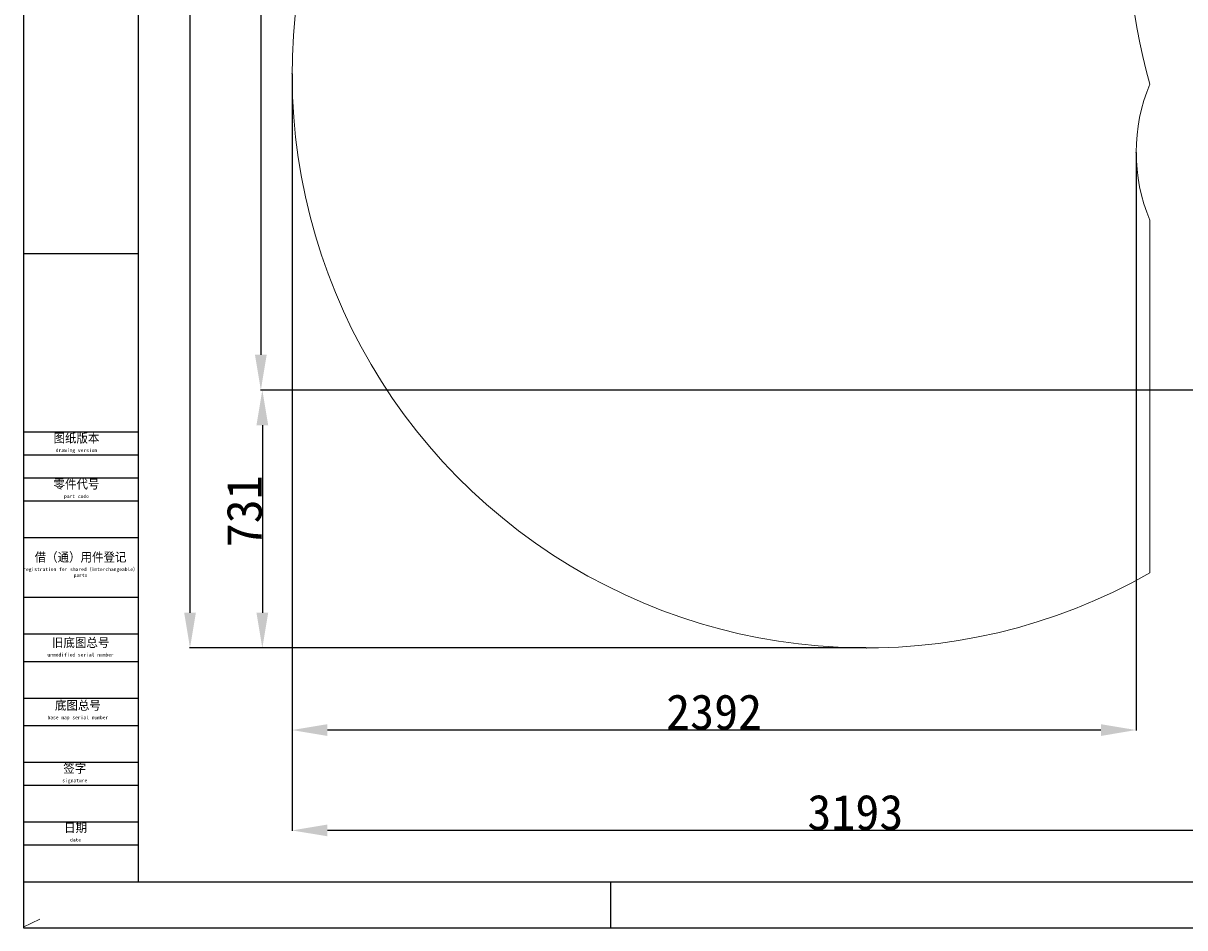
# Model space of a CAD drawing. Header units: millimetres. Extents: x -1 to 10933, y 0 to 7722.
# Tile 1 of 122: x -1 to 3291, y 0 to 2563. Entities that reach past the tile are written whole.
import ezdxf

# ---------------------------------------------------------------- set-up
doc = ezdxf.new("R2010")
doc.units = ezdxf.units.MM
doc.header["$LTSCALE"] = 13
doc.header["$PDSIZE"] = -1
doc.dimstyles.new('efort-st-1', dxfattribs={"dimtxt": 100, "dimasz": 100, "dimexe": 1.25, "dimexo": 0.625, "dimtad": 1, "dimdec": 0, "dimdsep": 46, "dimtxsty": 'Standard', "dimcen": 2.5, "dimclrd": 3, "dimclre": 3, "dimadec": 0, "dimazin": 0, "dimtfac": 1, "dimtmove": 0, "dimatfit": 3, "dimfxl": 1, "dimarcsym": 0})

# ---------------------------------------------------------------- blocks, each defined once
blk = doc.blocks.new('*D132')
at = {"color": 3, "lineweight": -2}
for p, q in [((761, 2419.6), (761, 274.6)), ((3953.8, 1526.1), (3953.8, 274.6)), ((3853.8, 275.8), (861, 275.8))]:
    blk.add_line(p, q, dxfattribs=at)
at = {"color": 3}
for points in [[(861, 292.5), (861, 259.2), (761, 275.8)], [(3853.8, 259.2), (3853.8, 292.5), (3953.8, 275.8)]]:
    blk.add_solid(points, dxfattribs=at)
at = {"layer": 'Defpoints', "color": 0}
for p in [(761, 2420.2), (3953.8, 1526.8), (761, 275.8)]:
    blk.add_point(p, dxfattribs=at)
at = {"color": 0, "insert": (2357.4, 326.5), "char_height": 100, "attachment_point": 5}
blk.add_mtext('3193', dxfattribs=at)
blk = doc.blocks.new('*D133')
at = {"color": 3, "lineweight": -2}
for p, q in [((761, 2419.6), (761, 559)), ((3153.4, 2197.3), (3153.4, 559)), ((3053.4, 560.3), (861, 560.3))]:
    blk.add_line(p, q, dxfattribs=at)
at = {"color": 3}
for points in [[(861, 576.9), (861, 543.6), (761, 560.3)], [(3053.4, 543.6), (3053.4, 576.9), (3153.4, 560.3)]]:
    blk.add_solid(points, dxfattribs=at)
at = {"layer": 'Defpoints', "color": 0}
for p in [(761, 2420.2), (3153.4, 2197.9), (761, 560.3)]:
    blk.add_point(p, dxfattribs=at)
at = {"color": 0, "insert": (1957.2, 610.9), "char_height": 100, "attachment_point": 5}
blk.add_mtext('2392', dxfattribs=at)
blk = doc.blocks.new('*D138')
at = {"color": 3, "lineweight": -2}
for p, q in [((3576.4, 1523.9), (675.4, 1523.9)), ((676.7, 1423.9), (676.7, 892.9)), ((2387.6, 792.9), (675.4, 792.9))]:
    blk.add_line(p, q, dxfattribs=at)
at = {"color": 3}
for points in [[(693.3, 1423.9), (660, 1423.9), (676.7, 1523.9)], [(660, 892.9), (693.3, 892.9), (676.7, 792.9)]]:
    blk.add_solid(points, dxfattribs=at)
at = {"layer": 'Defpoints', "color": 0}
for p in [(3577, 1523.9), (676.7, 792.9), (2388.3, 792.9)]:
    blk.add_point(p, dxfattribs=at)
at = {"color": 0, "insert": (626, 1180.2), "char_height": 100, "attachment_point": 5, "rotation": 90}
blk.add_mtext('731', dxfattribs=at)
blk = doc.blocks.new('*D141')
at = {"color": 3, "lineweight": -2}
for p, q in [((3648.2, 5105.2), (671.2, 5105.2)), ((672.5, 5005.2), (672.5, 1623.9)), ((3576.4, 1523.9), (671.2, 1523.9))]:
    blk.add_line(p, q, dxfattribs=at)
at = {"color": 3}
for points in [[(689.1, 5005.2), (655.8, 5005.2), (672.5, 5105.2)], [(655.8, 1623.9), (689.1, 1623.9), (672.5, 1523.9)]]:
    blk.add_solid(points, dxfattribs=at)
at = {"layer": 'Defpoints', "color": 0}
for p in [(3648.8, 5105.2), (672.5, 1523.9), (3577, 1523.9)]:
    blk.add_point(p, dxfattribs=at)
at = {"color": 0, "insert": (621.8, 3343.5), "char_height": 100, "attachment_point": 5, "rotation": 90}
blk.add_mtext('3581', dxfattribs=at)
blk = doc.blocks.new('*D142')
at = {"color": 3, "lineweight": -2}
for p, q in [((3648.2, 5105.2), (470.5, 5105.2)), ((471.7, 892.9), (471.7, 5005.2)), ((2387.6, 792.9), (470.5, 792.9))]:
    blk.add_line(p, q, dxfattribs=at)
at = {"color": 3}
for points in [[(488.4, 5005.2), (455.1, 5005.2), (471.7, 5105.2)], [(455.1, 892.9), (488.4, 892.9), (471.7, 792.9)]]:
    blk.add_solid(points, dxfattribs=at)
at = {"layer": 'Defpoints', "color": 0}
for p in [(471.7, 5105.2), (3648.8, 5105.2), (2388.3, 792.9)]:
    blk.add_point(p, dxfattribs=at)
at = {"color": 0, "insert": (421.1, 2938.8), "char_height": 100, "attachment_point": 5, "rotation": 90}
blk.add_mtext('4312', dxfattribs=at)

msp = doc.modelspace()

# ---------------------------------------------------------------- linework, layer by layer
at = {"color": 0, "linetype": 'Continuous', "lineweight": 25}
for p, q in [((0, 7722), (0, 0)), ((0, 0), (10933, 0))]:
    msp.add_line(p, q, dxfattribs=at)
at = {"linetype": 'Continuous', "lineweight": 25}
for p, q in [((325, 7592), (325, 130)), ((0, 1911), (325, 1911)), ((325, 1404), (0, 1404)), ((325, 1339), (0, 1339)), ((325, 1274), (0, 1274)), ((325, 1209), (0, 1209)), ((325, 1105), (0, 1105)), ((325, 936), (0, 936)), ((325, 832), (0, 832)), ((325, 754), (0, 754)), ((325, 650), (0, 650)), ((325, 572), (0, 572)), ((325, 468), (0, 468)), ((325, 403), (0, 403)), ((0, 130), (10803, 130)), ((1664, 0), (1664, 130))]:
    msp.add_line(p, q, dxfattribs=at)
at = {"linetype": 'Continuous', "lineweight": 18}
msp.add_line((3192.6, 2004.9), (3192.6, 1005.6), dxfattribs=at)
at = {"color": 7, "linetype": 'Continuous', "lineweight": 25, "true_color": 0xffffff}
for p, q in [((325, 299), (0, 299)), ((325, 234), (0, 234))]:
    msp.add_line(p, q, dxfattribs=at)
at = {"color": 7, "linetype": 'Continuous', "lineweight": 18, "true_color": 0xffffff}
for q in [(45.8, 24.5), (-1, 1.9)]:
    msp.add_line((-1, 1.9), q, dxfattribs=at)
at = {"linetype": 'Continuous', "lineweight": 18}
for centre, radius, start, end in [((4757.3, 2837.9), 1627.3, 22.9405, 195.9405), ((2388.3, 2420.2), 1627.3, 170, 299.6208), ((3648.8, 2197.9), 495.4, 157.0635, 202.9365)]:
    msp.add_arc(centre, radius, start, end, dxfattribs=at)
at = {"color": 7, "linetype": 'Continuous', "lineweight": 18, "true_color": 0xffffff}
for p in [(761, 2420.2), (3153.4, 2197.9), (2388.3, 792.9)]:
    msp.add_point(p, dxfattribs=at)

# ---------------------------------------------------------------- texts
at = {"color": 0, "char_height": 25, "attachment_point": 1}
for s, insert, width in [('\\pxqc;图纸版本\\P{\\H0.4x;drawing version}', (63.9, 1399.9), 172.029), ('\\pxqc;零件代号\\P{\\H0.4x;part code}', (63.9, 1269.5), 172.029), ('\\pxqc;借（通）用件登记\\P{\\H0.4x;registration for shared（interchangeable）\\Pparts}', (10.6, 1062.6), 301.651), ('\\pxqc;旧底图总号\\P{\\H0.4x;unmodified serial number}', (20.5, 820.4), 282.295), ('\\pxqc;底图总号\\P{\\H0.4x;base map serial number}', (12.7, 642.6), 282.295), ('\\pxqc;签字\\P{\\H0.4x;signature}', (3.9, 464.1), 282.295), ('\\pxqc;日期\\P{\\H0.4x;date}', (6.1, 296), 282.295)]:
    msp.add_mtext(s, dxfattribs=dict(at, insert=insert, width=width))

# ---------------------------------------------------------------- dimensions: what is measured, and where the dimension line sits
at = {"color": 0}
for base, p1, p2, picture, middle in [((471.7, 5105.2), (2388.3, 792.9), (3648.8, 5105.2), '*D142', (471.7, 2938.8)), ((672.5, 1523.9), (3648.8, 5105.2), (3577, 1523.9), '*D141', (672.5, 3343.5)), ((676.7, 792.9), (3577, 1523.9), (2388.3, 792.9), '*D138', (676.7, 1180.2))]:
    dim = msp.add_linear_dim(base=base, p1=p1, p2=p2, angle=90, dimstyle='efort-st-1', dxfattribs=at)
    dim.commit()
    dim.dimension.update_dxf_attribs({"geometry": picture, "text_midpoint": middle, "dimtype": 160})
for base, p1, picture, middle in [((761, 275.8), (3953.8, 1526.8), '*D132', (2357.4, 275.8)), ((761, 560.3), (3153.4, 2197.9), '*D133', (1957.2, 560.3))]:
    dim = msp.add_linear_dim(base=base, p1=p1, p2=(761, 2420.2), dimstyle='efort-st-1', dxfattribs=at)
    dim.commit()
    dim.dimension.update_dxf_attribs({"geometry": picture, "text_midpoint": middle, "dimtype": 160})

doc.saveas('drawing.dxf')
